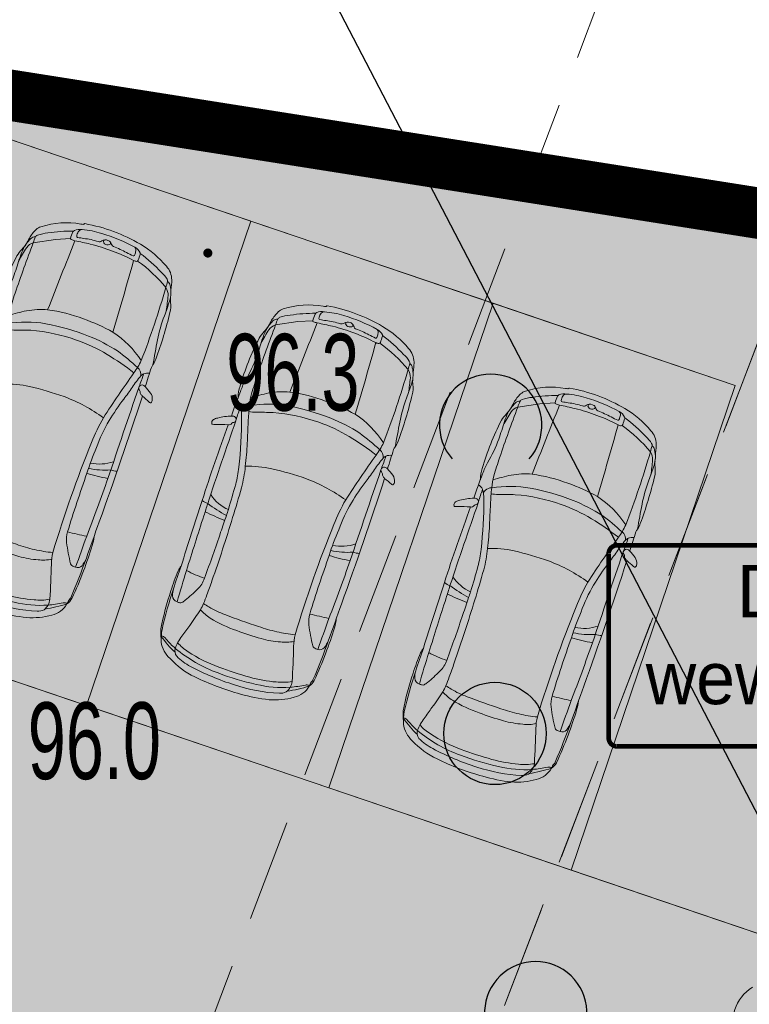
# Model space of a CAD drawing. Header units: metres. Extents: x 6539540 to 6543249, y 5894370 to 5895874.
# Tile 45 of 91: x 6541974 to 6541981, y 5895270 to 5895279. Entities that reach past the tile are written whole.
import ezdxf
from ezdxf.enums import TextEntityAlignment as Align

# ---------------------------------------------------------------- set-up
doc = ezdxf.new("R2010")
doc.units = ezdxf.units.M
for name, pattern in [('0.5_0.5', [1, 0.5, -0.5]), ('1.0_0.5', [1.5, 1, -0.5]), ('DASHED', [0.75, 0.5, -0.25]), ('egkk-500', [2, 1.5, -0.5]), ('egug-500', [1, 0.5, -0.5])]:
    doc.linetypes.add(name, pattern=pattern)
for name, color, linetype in [('217-kontur klasyfikacyjny', 7, 'Continuous'), ('218-kontur użytku gruntowego', 7, 'Continuous'), ('219-działka ewidencyjna', 7, 'Continuous'), ('drzewo liściaste', 7, 'Continuous'), ('gaPionowe', 7, 'Continuous'), ('pikieta naturalna', 7, 'Continuous'), ('pikieta naturalna-Atr2', 7, 'Continuous'), ('zadrzewienie  zakrzewienie', 7, 'Continuous'), ('zzz.gaVSDodTekst', 7, 'Continuous'), ('zzz.gaVSDomyslna', 7, 'Continuous'), ('zzz.gaVSNazwa', 7, 'Continuous'), ('zzz.gaVSStan', 7, 'Continuous'), ('zzz.gaVSWielkość', 7, 'Continuous')]:
    doc.layers.add(name, color=color, linetype=linetype)
for name, color, linetype, lineweight in [('A-OZNACZENIA', 7, 'Continuous', 15), ('A-PZT', 4, 'Continuous', 9), ('A-SAMOCHÓD BLOK', 251, 'Continuous', 5)]:
    doc.layers.add(name, color=color, linetype=linetype, lineweight=lineweight)
doc.layers.add('A-ZIELŃ - PROJ -B', color=7, linetype='Continuous', lineweight=13, true_color=0x91c200)
doc.styles.add('GA-ATR-TEXT', font='arial.ttf', dxfattribs={"width": 0.9})
doc.styles.add('GA-SIGN-TEXT', font='GA_OZ_PION.ttf')
doc.dimstyles.new('GA-LEADER', dxfattribs={"dimtxt": 1, "dimasz": 1, "dimexe": 1, "dimexo": 1, "dimgap": 1, "dimtad": 1, "dimtxsty": 'Standard', "dimcen": 1, "dimadec": 0, "dimazin": 0, "dimtfac": 1, "dimtmove": 0, "dimatfit": 3, "dimfxl": 1, "dimarcsym": 0})
pattern_1 = [(50, (314.86225, -51.34885), (0.7172601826, -0.062752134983), [0.075, -0.825]), (355, (314.86225, -51.34885), (-0.13875133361, 0.7521921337), [0.06, -0.66]), (100.45144446, (314.922, -51.3541), (0.578508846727, 0.68943999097), [0.063740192, -0.701142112]), (46.1842, (314.86225, -51.14885), (1.06724133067, -0.16551928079), [0.1125, -1.2375]), (96.63563549, (314.9512, -51.1626), (0.93466194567, 0.97411860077), [0.095610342, -1.05171376]), (351.18416399, (314.8622, -51.1489), (0.93466194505, 0.97411860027), [0.09, -0.990000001]), (21, (314.96225, -51.19885), (0.59690705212, -0.402618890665), [0.075, -0.825]), (326, (314.96225, -51.19885), (0.24331533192, 0.725150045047), [0.06, -0.66]), (71.45144474, (315.012, -51.2324), (0.84022237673, 0.322531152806), [0.06374019, -0.701142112]), (37.5, (314.86225, -51.34885), (0.012159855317, 0.332893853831), [0, -0.652, 0, -0.67, 0, -0.6625]), (7.5, (314.86225, -51.34885), (0.263069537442, 0.394411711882), [0, -0.382, 0, -0.637, 0, -0.2525]), (327.5, (314.63925, -51.34885), (0.5338224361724, -0.022554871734), [0, -0.25, 0, -0.78, 0, -1.035]), (317.5, (314.53925, -51.34885), (0.583186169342, 0.100104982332), [0, -0.325, 0, -0.518, 0, -0.735])]

# ---------------------------------------------------------------- blocks, each defined once
blk = doc.blocks.new('PW01')
at = {"linetype": 'Continuous', "lineweight": 13}
h = blk.add_hatch(color=0, dxfattribs=at)
edge = h.paths.add_edge_path()
edge.add_arc((0, 0), 0.045, 0, 360)
blk = doc.blocks.new('OTZK2')
at = {"color": 0, "linetype": 'Continuous'}
blk.add_arc((0, 0), 0.5, 318.85, 221.162, dxfattribs=at)
blk = doc.blocks.new('OTZK1')
at = {"color": 0, "linetype": 'Continuous'}
blk.add_circle((0, 0), 0.5, dxfattribs=at)
blk = doc.blocks.new('OP021')
at = {"linetype": 'Continuous', "lineweight": 13}
h = blk.add_hatch(color=0, dxfattribs=at)
edge = h.paths.add_edge_path()
edge.add_arc((0, 0), 0.05, 0, 360)
at = {"color": 0, "linetype": 'Continuous', "lineweight": 13}
for centre, start, end in [((0, 0.4), 49.272, 130.728), ((-0.38, 0.124), 121.308, 202.548), ((0.38, 0.124), 337.452, 58.692), ((-0.235, -0.324), 193.221, 274.871), ((0.235, -0.324), 265.129, 346.779)]:
    blk.add_arc(centre, 0.4, start, end, dxfattribs=at)
blk = doc.blocks.new('samochod')
at = {"linetype": 'ByBlock'}
for points in [[(-1.4673, 0.8614, -0.063774), (-1.4706, 0.873, -0.310485), (-1.4681, 0.8794, -0.207869), (-1.4381, 0.8841, -0.195671), (-1.3803, 0.8464)], [(-3.5261, 0.76, -0.024586), (-3.2347, 0.7815)], [(-3.2347, 0.7815, -0.020587), (-2.9737, 0.7823)], [(-3.1085, 0.7682, -0.000044), (-2.7333, 0.7742)], [(-2.9737, 0.7823, -0.059494), (-2.8847, 0.7718)], [(-2.7333, 0.7742, -0.007797), (-1.435, 0.7811)], [(-2.2163, 0.7189, -0.072307), (-2.2083, 0.7819)], [(-1.4673, 0.8614, -0.010692), (-1.435, 0.7811)], [(-1.435, 0.7811, -0.010577), (-1.418, 0.7553)], [(-1.337, 0.7781, -0.150692), (-1.3307, 0.745, -0.22621), (-1.3439, 0.7267, -0.440783), (-1.3849, 0.7318, 0.032607), (-1.393, 0.7418, 0.151689), (-1.405, 0.7475, -0.172986), (-1.418, 0.7553)], [(-1.3803, 0.8464, -0.026137), (-1.337, 0.7781)], [(-1.337, 0.7781, -0.000092), (-1.1405, 0.7744)], [(-1.2002, 0.7755, -0.144479), (-1.2246, 0.7235, -0.158201), (-1.2506, 0.7041, -0.261552), (-1.1843, 0.6467)], [(-1.0486, 0.7891, 0.074273), (-1.1106, 0.7811, -0.077451), (-1.1405, 0.7744)], [(-0.866, 0.7451, -0.003792), (-1.1106, 0.7811)], [(-1.0486, 0.7891, -0.031437), (-0.5735, 0.7749)], [(-0.5735, 0.7749, -0.108434), (-0.478, 0.7488)], [(-3.7437, 0.626, -0.214566), (-3.5935, 0.7319)], [(-3.7108, 0.5424, -0.03042), (-3.5935, 0.7319)], [(-3.5889, 0.7326, -0.057635), (-3.5873, 0.7235, -0.143867), (-3.5952, 0.6937, 0.025995), (-3.6634, 0.56)], [(-3.5261, 0.76, 0.131207), (-3.5935, 0.7319, -0.02454), (-3.5682, 0.735)], [(-3.5682, 0.735, 0.083003), (-3.5437, 0.7418, -0.085883), (-3.5245, 0.747)], [(-3.5245, 0.747, -0.01452), (-3.1085, 0.7682)], [(-3.2102, 0.6394, -0.148654), (-3.2224, 0.6563, -0.071376), (-3.2269, 0.6971, -0.270727), (-3.192, 0.7518, -0.055729), (-3.1085, 0.7682)], [(-2.9043, 0.7028, -0.001842), (-3.2269, 0.6971)], [(-2.9239, 0.5119, -0.014545), (-2.9043, 0.7028)], [(-2.9043, 0.7028, -0.00739), (-2.3032, 0.7189)], [(-2.3216, 0.5085, -0.040671), (-2.3032, 0.7189)], [(-1.3655, 0.7202, -0.000836), (-2.3032, 0.7189)], [(-2.2704, 0.508, -0.074158), (-2.2163, 0.7189)], [(-2.2163, 0.5086, -0.136307), (-2.1309, 0.7189)], [(-1.2506, 0.7041, -0.02526), (-1.3851, 0.6593)], [(-1.356, 0.7207, -0.008977), (-1.2246, 0.7235)], [(-0.622, 0.7339, -0.04276), (-0.866, 0.7451)], [(-0.622, 0.7339, -0.010625), (-0.4688, 0.7352)], [(-0.5666, 0.7351, -0.009371), (-0.4233, 0.7054)], [(-0.4274, 0.7315, -0.050532), (-0.478, 0.7488)], [(-0.4688, 0.7352, -0.140163), (-0.3233, 0.6914)], [(-0.4233, 0.7054, -0.164454), (-0.3547, 0.6586)], [(-0.1571, 0.5977, 0.185107), (-0.2667, 0.69, 0.035184), (-0.3194, 0.7047, -0.026619), (-0.3696, 0.7153)], [(-0.3233, 0.6914, -0.221012), (-0.2928, 0.6548, -0.221465), (-0.273, 0.6438)], [(-3.845, 0.4026, -0.086767), (-3.7437, 0.626)], [(-3.0269, 0.5364, -0.023787), (-3.2102, 0.6394)], [(-1.5186, 0.6182, -0.029786), (-1.7647, 0.5496)], [(-1.2457, 0.6302, -0.014658), (-1.7563, 0.4879)], [(-1.5186, 0.6182, -0.011382), (-1.3851, 0.6593)], [(-1.2457, 0.6302, -0.052229), (-1.1079, 0.659)], [(-1.2457, 0.6302, -0.033776), (-1.1582, 0.323)], [(-1.1843, 0.6467, -0.025435), (-1.0925, 0.4088)], [(-1.1079, 0.659, -0.02265), (-0.3547, 0.6586)], [(-1.1079, 0.659, -0.106414), (-0.9335, 0.3087)], [(-0.3547, 0.6586, -0.069164), (-0.199, 0.3153)], [(-0.3547, 0.6586, -0.0034), (-0.2928, 0.6548)], [(-0.273, 0.6438, -0.072322), (-0.2278, 0.5688)], [(-0.1571, 0.5977, -0.0874), (-0.0344, 0.2881)], [(-3.7527, 0.4777, -0.151008), (-3.7184, 0.5377, -0.20352), (-3.6041, 0.559)], [(-3.7425, 0.2367, -0.075801), (-3.6634, 0.56)], [(-3.658, 0.4138, -0.066429), (-3.6041, 0.559)], [(-3.6041, 0.559, -0.009121), (-3.2737, 0.4628)], [(-2.9239, 0.5119, -0.092739), (-3.0269, 0.5364)], [(-2.3216, 0.5085, -0.011512), (-2.9239, 0.5119)], [(-2.0536, 0.5167, -0.0247), (-2.3216, 0.5085)], [(-1.7647, 0.5496, -0.048139), (-2.0536, 0.5167)], [(-1.7563, 0.4879, -0.038309), (-2.0216, 0.455)], [(-1.7563, 0.4879, -0.069454), (-1.683, 0.0578)], [(-0.2278, 0.5688, -0.048767), (-0.1197, 0.3161)], [(-3.8811, 0.1203, -0.046432), (-3.845, 0.4026)], [(-3.8154, 0.0352, -0.069567), (-3.7527, 0.4777)], [(-3.6967, 0.1529, -0.049186), (-3.658, 0.4138)], [(-3.2746, 0.3278, -0.08092), (-3.2275, 0.4508)], [(-3.1615, 0.4405, -0.04986), (-3.2737, 0.4628)], [(-3.191, 0.2623, -0.036078), (-3.1615, 0.4405)], [(-2.0216, 0.455, -0.022943), (-3.1615, 0.4405)], [(-1.0925, 0.4088, -0.043901), (-1.0454, 0.0948, -0.044281), (-1.0652, -0.34)], [(-3.3032, 0.1385, -0.055283), (-3.2746, 0.3278)], [(-1.1582, 0.323, -0.050434), (-1.1202, -0.0032)], [(-0.9335, 0.3087, -0.003031), (-0.2054, 0.2762)], [(-0.9335, 0.3087, -0.045434), (-0.9036, -0.0071)], [(-0.2054, 0.2762, -0.097155), (-0.2046, 0.3074, -0.386555), (-0.1896, 0.3174)], [(-0.125, 0.3172, -0.002729), (-0.1896, 0.3174)], [(-0.125, 0.3172, -0.206416), (-0.1133, 0.3118, -0.160758), (-0.0791, 0.2452, 0.264367), (-0.12, 0.268)], [(-3.7562, -0.1529, -0.03739), (-3.7425, 0.2367)], [(-3.1996, 0.0769, -0.027749), (-3.191, 0.2623)], [(-0.2054, 0.2762, -0.0578), (-0.1891, -0.1766)], [(-0.0791, 0.2452, -0.056833), (-0.0549, -0.1043, -0.05748), (-0.0808, -0.297, -0.273517), (-0.1131, -0.3259, -0.102252), (-0.1586, -0.3273, -0.410268), (-0.1667, -0.3144)], [(-0.1642, 0.2575, -0.412403), (-0.1553, 0.2676, -0.04832), (-0.12, 0.268)], [(-0.1544, 0.186, -0.024324), (-0.1642, 0.2575)], [(-0.0329, -0.3252, -0.030488), (-0.0283, -0.3031, -0.188814), (-0.0208, -0.2956, 0.228799), (-0.0167, -0.2897, 0.088511), (-0.0344, 0.2881)], [(-3.8646, -0.3573, -0.047545), (-3.8811, 0.1203)], [(-3.7, -0.1639, -0.025101), (-3.6967, 0.1529)], [(-3.3055, -0.1113, -0.023987), (-3.3032, 0.1385)], [(-0.1544, 0.186, -0.038325), (-0.1403, 0.0453)], [(-3.7822, -0.4294, -0.045655), (-3.8154, 0.0352)], [(-3.1941, -0.2732, -0.015916), (-3.1996, 0.0769)], [(-1.683, 0.0578, -0.028718), (-1.6972, -0.2936)], [(-0.1038, -0.0529, -0.333292), (-0.1257, -0.0627, -0.187408), (-0.1407, -0.0451, -0.249949), (-0.1337, 0.0027, -0.466261), (-0.1086, 0.0043)], [(-0.1416, -0.1119, -0.224058), (-0.1237, -0.0794, 0.248738), (-0.0995, -0.0254, 0.201797), (-0.1128, 0.0093, 0.031757), (-0.1285, 0.0245, -0.205428), (-0.1403, 0.0453)], [(-1.1202, -0.0032, -0.064077), (-1.1733, -0.4584)], [(-0.9036, -0.0071, -0.058944), (-0.931, -0.366)], [(-3.6631, -0.6262, -0.085045), (-3.7562, -0.1529)], [(-3.6528, -0.4963, -0.061057), (-3.7, -0.1639)], [(-3.2735, -0.3978, -0.05608), (-3.3055, -0.1113)], [(-0.1891, -0.1766, -0.005188), (-0.2061, -0.3294)], [(-0.1416, -0.1119, -0.049669), (-0.1572, -0.2546)], [(-3.1733, -0.4443, -0.054545), (-3.1941, -0.2732)], [(-0.1667, -0.3144, -0.015195), (-0.1572, -0.2546)], [(-3.7726, -0.6435, -0.097364), (-3.8646, -0.3573)], [(-1.6972, -0.2936, -0.062438), (-1.7584, -0.5467)], [(-1.0652, -0.34, -0.083043), (-1.1844, -0.6981, -0.115072), (-1.1992, -0.7272, -0.131027), (-1.2537, -0.7602)], [(-0.931, -0.366, -0.069646), (-1.0058, -0.558)], [(-0.2061, -0.3294, -0.000499), (-0.931, -0.366)], [(-0.4195, -0.755, 0.173892), (-0.3548, -0.7082), (-0.2544, -0.514), (-0.2001, -0.3762, -0.370172), (-0.2071, -0.3672, -0.021207), (-0.2061, -0.3294)], [(-0.0329, -0.3252, -0.123354), (-0.183, -0.6871, -0.112933), (-0.2241, -0.7243)], [(-0.1214, -0.3724, -0.040782), (-0.2188, -0.6036)], [(-0.0808, -0.297, -0.157355), (-0.1123, -0.3662, -0.154019), (-0.1306, -0.3752, -0.066139), (-0.2001, -0.3762)], [(-3.5978, -0.6212, -0.028852), (-3.6589, -0.6264, -0.238579), (-3.7314, -0.5882, -0.076908), (-3.7822, -0.4294)], [(-3.2257, -0.5139, -0.057469), (-3.2735, -0.3978)], [(-3.1733, -0.4443, -0.026335), (-3.1599, -0.504)], [(-1.1733, -0.4584, -0.002822), (-1.224, -0.6175)], [(-3.6045, -0.6221, -0.061423), (-3.6528, -0.4963)], [(-3.5291, -0.6028, -0.000396), (-3.4043, -0.5649)], [(-3.4043, -0.5649, -0.014931), (-3.2257, -0.5139)], [(-3.2257, -0.5139, -0.028554), (-3.1599, -0.504)], [(-3.0675, -0.5002, -0.002882), (-3.1599, -0.504)], [(-3.0675, -0.5002, -0.018223), (-2.9217, -0.4983)], [(-3.0443, -0.6058, -0.133615), (-2.9217, -0.5757)], [(-2.9217, -0.4983, -0.013192), (-2.2724, -0.5047)], [(-2.9217, -0.5757, -0.009387), (-2.4459, -0.5691)], [(-2.9061, -0.7657, -0.042618), (-2.9217, -0.5757)], [(-2.4459, -0.5691, -0.001961), (-2.2724, -0.5684)], [(-2.305, -0.7766, -0.022039), (-2.3232, -0.5685)], [(-2.2724, -0.5047, -0.010542), (-1.9685, -0.5157)], [(-2.2197, -0.7786, -0.032124), (-2.2724, -0.5684)], [(-2.2122, -0.5685, -0.001167), (-2.2724, -0.5684)], [(-2.1285, -0.7789, -0.145618), (-2.2122, -0.5685)], [(-2.2122, -0.5685, -0.005063), (-1.9544, -0.5798)], [(-1.9685, -0.5157, -0.043726), (-1.7584, -0.5467)], [(-1.7584, -0.5467, -0.013161), (-1.537, -0.6007)], [(-1.0058, -0.558, -0.026786), (-1.1075, -0.7117)], [(-3.6475, -0.7766, -0.177659), (-3.7726, -0.6435)], [(-3.5955, -0.7931, -0.052549), (-3.6997, -0.6159)], [(-3.6033, -0.7423, -0.038252), (-3.6631, -0.6262)], [(-3.5291, -0.6028, -0.043946), (-3.5978, -0.6212)], [(-3.1859, -0.6846, -0.028446), (-3.0443, -0.6058)], [(-1.9544, -0.5798, -0.033301), (-1.7874, -0.6035)], [(-1.7874, -0.6035, -0.028148), (-1.3129, -0.7357)], [(-1.3384, -0.6583, -0.009379), (-1.537, -0.6007)], [(-1.1844, -0.6981, -0.016084), (-1.3384, -0.6583)], [(-1.2408, -0.6848, -0.04411), (-1.224, -0.6175)], [(-0.2188, -0.6036, -0.062284), (-0.2711, -0.6924)], [(-3.6033, -0.7423, -0.047596), (-3.5897, -0.7729, -0.161953), (-3.5902, -0.7947)], [(-3.1166, -0.8292, -0.073037), (-3.1857, -0.8163, -0.291727), (-3.2261, -0.755, -0.067754), (-3.2259, -0.7252, -0.181529), (-3.2186, -0.7089, -0.036293), (-3.1859, -0.6846)], [(-2.9061, -0.7657, -0.00651), (-3.2261, -0.755)], [(-2.3455, -0.7762, -0.001728), (-2.9061, -0.7657)], [(-1.3129, -0.7357, -0.081688), (-1.2254, -0.7779)], [(-1.0664, -0.7155, -0.041205), (-1.1844, -0.6981)], [(-0.8799, -0.7191, -0.008334), (-1.0664, -0.7155)], [(-0.3548, -0.7082, -0.009671), (-0.8799, -0.7191)], [(-0.4195, -0.755, -0.022285), (-0.5691, -0.7856)], [(-0.3266, -0.7452, -0.075629), (-0.4397, -0.7819)], [(-0.392, -0.771, -0.012975), (-0.3243, -0.7593)], [(-0.3548, -0.7082, 0.046387), (-0.2935, -0.7055, -0.26176), (-0.3266, -0.7452)], [(-0.2241, -0.7243, -0.063708), (-0.3243, -0.7593)], [(-0.2711, -0.6924, -0.180579), (-0.2935, -0.7055)], [(-3.5282, -0.8084, -0.043571), (-3.6475, -0.7766)], [(-3.5258, -0.8205, -0.05741), (-3.6178, -0.7866)], [(-3.1166, -0.8292, -0.023587), (-3.5282, -0.8084)], [(-3.1437, -0.8464, -0.036924), (-3.5258, -0.8205)], [(-2.9348, -0.8411, -0.028742), (-3.1437, -0.8464)], [(-2.8832, -0.829, -0.016497), (-3.1166, -0.8292)], [(-2.8832, -0.829, -0.064683), (-2.9348, -0.8411)], [(-2.2093, -0.84, -0.005136), (-2.8832, -0.829)], [(-2.3455, -0.7762, -0.006523), (-2.2197, -0.7786)], [(-1.366, -0.7761, -0.003753), (-2.2197, -0.7786)], [(-2.2093, -0.84, -0.072991), (-2.2197, -0.7786)], [(-1.4267, -0.8356, -0.008124), (-2.2093, -0.84)], [(-1.4721, -0.9822, -0.005559), (-1.4631, -0.9537, 0.018614), (-1.4267, -0.8356, -0.351981), (-1.4021, -0.8065, 0.208805), (-1.3868, -0.7894, -0.232118), (-1.366, -0.7761, -0.401838), (-1.3315, -0.802, -0.109), (-1.3361, -0.8323, -0.027837), (-1.3631, -0.893)], [(-1.2254, -0.7779, -0.018407), (-1.3555, -0.7766)], [(-1.0826, -0.8259, -0.010573), (-1.3361, -0.8323)], [(-1.2254, -0.7779, -0.16708), (-1.1973, -0.8301)], [(-1.0336, -0.8455, -0.097298), (-1.1439, -0.8285)], [(-0.9634, -0.8141, -0.045059), (-1.0826, -0.8259)], [(-0.5283, -0.8193, -0.047904), (-1.0336, -0.8455)], [(-0.9634, -0.8141, -0.043371), (-0.7116, -0.7847)], [(-0.7116, -0.7847, -0.009671), (-0.5292, -0.7866)], [(-0.4397, -0.7819, -0.026846), (-0.5292, -0.7866)], [(-0.4528, -0.7934, -0.048661), (-0.5283, -0.8193)], [(-0.4528, -0.7934, -0.046674), (-0.392, -0.771)], [(-1.3631, -0.893, -0.042444), (-1.3977, -0.9534, -0.091819), (-1.425, -0.9884)], [(-1.425, -0.9884, -0.157143), (-1.4481, -0.9959, -0.128297), (-1.4688, -0.9901, -0.435507), (-1.4721, -0.9822)]]:
    blk.add_lwpolyline(points, format="xyb", dxfattribs=at)
blk = doc.blocks.new('deweloper')
at = {"layer": 'A-ZIELŃ - PROJ -B', "true_color": 0x1e9a13, "transparency": 33554559}
h = blk.add_hatch(color=84, dxfattribs=at)
h.dxf.hatch_style = 1
h.paths.add_polyline_path([(6542231.6484, 5895125.3063), (6542236.7322, 5895130.9611), (6542238.8503, 5895133.7379), (6542242.1002, 5895131.3683), (6542232.3674, 5895114.4385), (6542228.1117, 5895116.8851), (6542233.8794, 5895123.3006)], flags=17)
h.paths.add_polyline_path([(6542209.3187, 5895096.0146), (6542211.2792, 5895095.0257), (6542217.5188, 5895107.346), (6542228.4407, 5895119.4947), (6542227.3028, 5895120.4726), (6542216.5222, 5895108.4811)], flags=17)
h.paths.add_polyline_path([(6542273.9801, 5895163.1606), (6542274.9619, 5895162.7924), (6542278.4868, 5895172.1916), (6542277.192, 5895172.6308)])
h.paths.add_polyline_path([(6542264.5099, 5895166.3725), (6542263.2737, 5895167.2585), (6542263.9922, 5895168.2611), (6542267.4533, 5895175.9337), (6542267.7218, 5895175.8426)])
h.paths.add_polyline_path([(6542273.4513, 5895189.7387), (6542273.3792, 5895189.7631), (6542272.4322, 5895186.9711), (6542269.5189, 5895180.5129), (6542270.2395, 5895180.2685)])
h.paths.add_polyline_path([(6542279.7096, 5895177.0567), (6542280.2372, 5895176.8588), (6542283.7567, 5895186.2436), (6542282.9215, 5895186.5268)], flags=17)
h.paths.add_polyline_path([(6542284.5274, 5895191.2619), (6542285.5016, 5895190.8965), (6542289.0265, 5895200.2955), (6542287.7392, 5895200.7321)], flags=17)
h.paths.add_polyline_path([(6542289.3452, 5895205.4672), (6542290.7661, 5895204.9343), (6542294.2963, 5895214.3474), (6542292.557, 5895214.9373)], flags=17)
h.paths.add_polyline_path([(6542278.9428, 5895158.4694), (6542278.7149, 5895158.5606), (6542261.2565, 5895124.6017), (6542241.7914, 5895086.0131), (6542219.8988, 5895097.0569), (6542225.988, 5895109.1278), (6542235.8092, 5895104.1737), (6542236.6198, 5895105.7806), (6542233.0551, 5895107.5787), (6542232.0062, 5895112.916), (6542227.0862, 5895115.7444), (6542218.7672, 5895106.491), (6542212.6184, 5895094.3502), (6542232.3307, 5895084.4066), (6542228.1769, 5895076.172), (6542233.2321, 5895073.622), (6542234.5463, 5895076.2275), (6542242.6273, 5895072.1512), (6542239.5114, 5895065.9636), (6542231.4266, 5895070.0442), (6542232.5565, 5895072.2827), (6542227.5013, 5895074.8327), (6542222.8445, 5895065.601), (6542217.778, 5895063.7355), (6542234.1954, 5895055.454), (6542228.1074, 5895043.3823), (6542197.2866, 5895058.9293), (6542211.4824, 5895087.0716), (6542223.5536, 5895080.9825), (6542216.2418, 5895066.4872), (6542218.4066, 5895065.3953), (6542221.817, 5895066.8944), (6542230.3159, 5895083.7429), (6542208.567, 5895094.7138), (6542200.1507, 5895080.1484), (6542196.6322, 5895073.6111), (6542187.3456, 5895056.0792), (6542230.1622, 5895034.4811), (6542242.1722, 5895065.0211)])
h.paths.add_polyline_path([(6542278.9428, 5895158.4694), (6542304.9922, 5895224.6711), (6542286.2986, 5895227.6191), (6542295.7672, 5895224.4081), (6542294.1613, 5895219.673), (6542300.7904, 5895217.4247), (6542278.7162, 5895158.5601)])
h.paths.add_polyline_path([(6542233.4553, 5895113.3212), (6542243.3262, 5895130.4912), (6542245.8423, 5895128.688), (6542249.6283, 5895133.9708), (6542250.4637, 5895133.3714), (6542249.1853, 5895130.6908), (6542237.3314, 5895107.1913), (6542234.366, 5895108.6871)], flags=17)
h.paths.add_polyline_path([(6542270.5168, 5895155.9066), (6542271.4014, 5895155.2718), (6542266.8429, 5895146.2349), (6542264.6874, 5895147.7814)], flags=17)
h.paths.add_polyline_path([(6542263.8121, 5895142.2594), (6542264.4683, 5895141.7891), (6542258.6432, 5895133.6609), (6542257.987, 5895134.1312)], flags=17)
at = {"layer": 'A-ZIELŃ - PROJ -B', "true_color": 0x58ba48, "transparency": 33554559}
h = blk.add_hatch(dxfattribs=at)
h.set_pattern_fill('AR-CONC', color=85, scale=0.1)
h.set_pattern_definition(pattern_1)
h.paths.add_polyline_path([(6542264.4229, 5895160.2786), (6542262.3916, 5895161.7359), (6542259.4769, 5895157.6733), (6542261.5082, 5895156.216)])
h.paths.add_polyline_path([(6542261.5082, 5895156.216), (6542259.4769, 5895157.6733), (6542256.5622, 5895153.6107), (6542258.5935, 5895152.1534)])
h.paths.add_polyline_path([(6542259.4769, 5895157.6733), (6542257.4456, 5895159.1306), (6542254.5309, 5895155.068), (6542256.5622, 5895153.6107)])
h.paths.add_polyline_path([(6542262.3916, 5895161.7359), (6542260.3603, 5895163.1932), (6542257.4456, 5895159.1306), (6542259.4769, 5895157.6733)])
h.paths.add_polyline_path([(6542263.5395, 5895154.7586), (6542261.5082, 5895156.216), (6542258.5935, 5895152.1534), (6542260.6248, 5895150.696)])
h.paths.add_polyline_path([(6542266.4542, 5895158.8212), (6542264.4229, 5895160.2786), (6542261.5082, 5895156.216), (6542263.5395, 5895154.7586)])
h.paths.add_polyline_path([(6542265.5708, 5895153.3013), (6542263.5395, 5895154.7586), (6542260.6248, 5895150.696), (6542262.6561, 5895149.2387)])
h.paths.add_polyline_path([(6542268.4855, 5895157.3639), (6542266.4542, 5895158.8212), (6542263.5395, 5895154.7586), (6542265.5708, 5895153.3013)])
h.paths.add_polyline_path([(6542267.6021, 5895151.844), (6542265.5708, 5895153.3013), (6542262.6561, 5895149.2387), (6542264.6874, 5895147.7814)])
h.paths.add_polyline_path([(6542270.5168, 5895155.9066), (6542268.4855, 5895157.3639), (6542265.5708, 5895153.3013), (6542267.6021, 5895151.844)])
h.paths.add_polyline_path([(6542252.7714, 5895144.0205), (6542250.7393, 5895145.4767), (6542247.8267, 5895141.4126), (6542249.8588, 5895139.9564)])
h.paths.add_polyline_path([(6542250.7393, 5895145.4767), (6542248.7073, 5895146.933), (6542245.7947, 5895142.8689), (6542247.8267, 5895141.4126)])
h.paths.add_polyline_path([(6542255.6839, 5895148.0846), (6542253.6519, 5895149.5408), (6542250.7393, 5895145.4767), (6542252.7714, 5895144.0205)])
h.paths.add_polyline_path([(6542253.6519, 5895149.5408), (6542251.6198, 5895150.9971), (6542248.7073, 5895146.933), (6542250.7393, 5895145.4767)])
h.paths.add_polyline_path([(6542256.8355, 5895141.1079), (6542254.8034, 5895142.5642), (6542251.8908, 5895138.5001), (6542253.9229, 5895137.0438)])
h.paths.add_polyline_path([(6542254.8034, 5895142.5642), (6542252.7714, 5895144.0205), (6542249.8588, 5895139.9564), (6542251.8908, 5895138.5001)])
h.paths.add_polyline_path([(6542259.748, 5895145.172), (6542257.716, 5895146.6283), (6542254.8034, 5895142.5642), (6542256.8355, 5895141.1079)])
h.paths.add_polyline_path([(6542257.716, 5895146.6283), (6542255.6839, 5895148.0846), (6542252.7714, 5895144.0205), (6542254.8034, 5895142.5642)])
h.paths.add_polyline_path([(6542260.8996, 5895138.1953), (6542258.8675, 5895139.6516), (6542255.9549, 5895135.5875), (6542257.987, 5895134.1312)])
h.paths.add_polyline_path([(6542263.8121, 5895142.2594), (6542261.7801, 5895143.7157), (6542258.8675, 5895139.6516), (6542260.8996, 5895138.1953)])
h.paths.add_polyline_path([(6542258.8675, 5895139.6516), (6542256.8355, 5895141.1079), (6542253.9229, 5895137.0438), (6542255.9549, 5895135.5875)])
h.paths.add_polyline_path([(6542261.7801, 5895143.7157), (6542259.748, 5895145.172), (6542256.8355, 5895141.1079), (6542258.8675, 5895139.6516)])
h.paths.add_polyline_path([(6542270.851, 5895169.5016), (6542268.4834, 5895170.3046), (6542266.8775, 5895165.5695), (6542269.245, 5895164.7666)])
h.paths.add_polyline_path([(6542268.4834, 5895170.3046), (6542266.1159, 5895171.1076), (6542264.5099, 5895166.3725), (6542266.8775, 5895165.5695)])
h.paths.add_polyline_path([(6542272.4569, 5895174.2367), (6542270.0893, 5895175.0397), (6542268.4834, 5895170.3046), (6542270.851, 5895169.5016)])
h.paths.add_polyline_path([(6542270.0893, 5895175.0397), (6542267.7218, 5895175.8426), (6542266.1159, 5895171.1076), (6542268.4834, 5895170.3046)])
h.paths.add_polyline_path([(6542273.2185, 5895168.6987), (6542270.851, 5895169.5016), (6542269.245, 5895164.7666), (6542271.6126, 5895163.9636)])
h.paths.add_polyline_path([(6542274.8244, 5895173.4338), (6542272.4569, 5895174.2367), (6542270.851, 5895169.5016), (6542273.2185, 5895168.6987)])
h.paths.add_polyline_path([(6542275.586, 5895167.8957), (6542273.2185, 5895168.6987), (6542271.6126, 5895163.9636), (6542273.9801, 5895163.1606)])
h.paths.add_polyline_path([(6542277.192, 5895172.6308), (6542274.8244, 5895173.4338), (6542273.2185, 5895168.6987), (6542275.586, 5895167.8957)])
h.paths.add_polyline_path([(6542276.5805, 5895183.3977), (6542274.2129, 5895184.2006), (6542272.607, 5895179.4655), (6542274.9746, 5895178.6626)])
h.paths.add_polyline_path([(6542274.2129, 5895184.2006), (6542271.8454, 5895185.0036), (6542270.2395, 5895180.2685), (6542272.607, 5895179.4655)])
h.paths.add_polyline_path([(6542278.1864, 5895188.1328), (6542275.8189, 5895188.9357), (6542274.2129, 5895184.2006), (6542276.5805, 5895183.3977)])
h.paths.add_polyline_path([(6542275.8189, 5895188.9357), (6542273.4513, 5895189.7387), (6542271.8454, 5895185.0036), (6542274.2129, 5895184.2006)])
h.paths.add_polyline_path([(6542281.3156, 5895181.7917), (6542278.948, 5895182.5947), (6542277.3421, 5895177.8596), (6542279.7096, 5895177.0567)])
h.paths.add_polyline_path([(6542278.948, 5895182.5947), (6542276.5805, 5895183.3977), (6542274.9746, 5895178.6626), (6542277.3421, 5895177.8596)])
h.paths.add_polyline_path([(6542282.9215, 5895186.5268), (6542280.5539, 5895187.3298), (6542278.948, 5895182.5947), (6542281.3156, 5895181.7917)])
h.paths.add_polyline_path([(6542280.5539, 5895187.3298), (6542278.1864, 5895188.1328), (6542276.5805, 5895183.3977), (6542278.948, 5895182.5947)])
h.paths.add_polyline_path([(6542281.3982, 5895197.6029), (6542279.0307, 5895198.4059), (6542277.4248, 5895193.6708), (6542279.7923, 5895192.8678)])
h.paths.add_polyline_path([(6542279.0307, 5895198.4059), (6542276.6632, 5895199.2088), (6542275.0572, 5895194.4738), (6542277.4248, 5895193.6708)])
h.paths.add_polyline_path([(6542283.0042, 5895202.338), (6542280.6366, 5895203.141), (6542279.0307, 5895198.4059), (6542281.3982, 5895197.6029)])
h.paths.add_polyline_path([(6542280.6366, 5895203.141), (6542278.2691, 5895203.9439), (6542276.6632, 5895199.2088), (6542279.0307, 5895198.4059)])
h.paths.add_polyline_path([(6542286.1333, 5895195.997), (6542283.7658, 5895196.8), (6542282.1599, 5895192.0649), (6542284.5274, 5895191.2619)])
h.paths.add_polyline_path([(6542283.7658, 5895196.8), (6542281.3982, 5895197.6029), (6542279.7923, 5895192.8678), (6542282.1599, 5895192.0649)])
h.paths.add_polyline_path([(6542287.7392, 5895200.7321), (6542285.3717, 5895201.535), (6542283.7658, 5895196.8), (6542286.1333, 5895195.997)])
h.paths.add_polyline_path([(6542285.3717, 5895201.535), (6542283.0042, 5895202.338), (6542281.3982, 5895197.6029), (6542283.7658, 5895196.8)])
h.paths.add_polyline_path([(6542286.216, 5895211.8082), (6542283.8485, 5895212.6111), (6542282.2425, 5895207.876), (6542284.6101, 5895207.0731)])
h.paths.add_polyline_path([(6542283.8485, 5895212.6111), (6542281.4809, 5895213.4141), (6542279.875, 5895208.679), (6542282.2425, 5895207.876)])
h.paths.add_polyline_path([(6542287.8219, 5895216.5433), (6542285.4544, 5895217.3462), (6542283.8485, 5895212.6111), (6542286.216, 5895211.8082)])
h.paths.add_polyline_path([(6542285.4544, 5895217.3462), (6542283.0868, 5895218.1492), (6542281.4809, 5895213.4141), (6542283.8485, 5895212.6111)])
h.paths.add_polyline_path([(6542290.9511, 5895210.2022), (6542288.5835, 5895211.0052), (6542286.9776, 5895206.2701), (6542289.3452, 5895205.4672)])
h.paths.add_polyline_path([(6542292.557, 5895214.9373), (6542290.1895, 5895215.7403), (6542288.5835, 5895211.0052), (6542290.9511, 5895210.2022)])
h.paths.add_polyline_path([(6542290.1895, 5895215.7403), (6542287.8219, 5895216.5433), (6542286.216, 5895211.8082), (6542288.5835, 5895211.0052)])
h.paths.add_polyline_path([(6542288.5835, 5895211.0052), (6542286.216, 5895211.8082), (6542284.6101, 5895207.0731), (6542286.9776, 5895206.2701)])
h.paths.add_polyline_path([(6542291.0321, 5895226.014), (6542288.6646, 5895226.8169), (6542287.0586, 5895222.0819), (6542289.4262, 5895221.2789)])
h.paths.add_polyline_path([(6542288.6646, 5895226.8169), (6542286.297, 5895227.6199), (6542284.6911, 5895222.8848), (6542287.0586, 5895222.0819)])
h.paths.add_polyline_path([(6542295.7672, 5895224.4081), (6542293.3996, 5895225.211), (6542291.7937, 5895220.4759), (6542294.1613, 5895219.673)])
h.paths.add_polyline_path([(6542293.3996, 5895225.211), (6542291.0321, 5895226.014), (6542289.4262, 5895221.2789), (6542291.7937, 5895220.4759)])
h = blk.add_hatch(dxfattribs=at)
h.set_pattern_fill('AR-CONC', color=85, scale=0.1)
h.set_pattern_definition(pattern_1)
h.paths.add_polyline_path([(6542249.1853, 5895130.6908), (6542250.4559, 5895133.3604), (6542242.7206, 5895138.9262), (6542245.746, 5895142.9503), (6542258.6432, 5895133.6609), (6542264.4683, 5895141.7891), (6542251.6198, 5895150.9971), (6542254.5372, 5895155.0635), (6542266.8429, 5895146.2349), (6542271.4014, 5895155.2718), (6542260.3664, 5895163.2017), (6542263.2737, 5895167.2585), (6542264.5099, 5895166.3725), (6542274.9619, 5895162.7924), (6542278.4868, 5895172.1916), (6542267.4453, 5895175.9364), (6542269.5119, 5895180.5153), (6542280.2785, 5895176.8433), (6542283.7567, 5895186.2436), (6542273.3792, 5895189.7631), (6542274.9851, 5895194.4982), (6542285.5016, 5895190.8965), (6542289.0265, 5895200.2955), (6542278.1969, 5895203.9684), (6542279.8029, 5895208.7035), (6542290.7661, 5895204.9343), (6542294.2963, 5895214.3474), (6542283.0147, 5895218.1736), (6542284.6206, 5895222.9087), (6542300.7904, 5895217.4247), (6542278.7203, 5895158.571), (6542261.2565, 5895124.6017)])
at = {"layer": 'A-OZNACZENIA', "color": 13, "linetype": 'DASHED', "ltscale": 5, "true_color": 0xd26260, "const_width": 0.5}
blk.add_lwpolyline([(6542230.1622, 5895034.4811), (6542187.2822, 5895056.1111), (6542196.6322, 5895073.6111), (6542199.8922, 5895079.7011), (6542216.5222, 5895108.4811), (6542236.7322, 5895130.9611), (6542248.0322, 5895145.9911), (6542263.9922, 5895168.2611), (6542272.4322, 5895186.9711), (6542286.2222, 5895227.6311), (6542304.9922, 5895224.6711), (6542242.1722, 5895065.0211)], close=True, dxfattribs=at)
at = {"layer": 'A-PZT'}
for points in [[(6542278.9428, 5895158.4694), (6542304.9922, 5895224.6711), (6542286.2986, 5895227.6191), (6542295.7672, 5895224.4081), (6542294.1613, 5895219.673), (6542300.7904, 5895217.4247), (6542278.7162, 5895158.5601)], [(6542291.0321, 5895226.014), (6542288.6646, 5895226.8169), (6542287.0586, 5895222.0819), (6542289.4262, 5895221.2789)], [(6542293.3996, 5895225.211), (6542291.0321, 5895226.014), (6542289.4262, 5895221.2789), (6542291.7937, 5895220.4759)], [(6542295.7672, 5895224.4081), (6542293.3996, 5895225.211), (6542291.7937, 5895220.4759), (6542294.1613, 5895219.673)]]:
    blk.add_lwpolyline(points, close=True, dxfattribs=at)
blk.add_lwpolyline([(6542271.4014, 5895155.2718), (6542260.3664, 5895163.2017), (6542263.2737, 5895167.2585), (6542264.5099, 5895166.3725), (6542274.9619, 5895162.7924), (6542278.4868, 5895172.1916), (6542267.4453, 5895175.9364), (6542269.5119, 5895180.5153), (6542280.2785, 5895176.8433), (6542283.7567, 5895186.2436), (6542273.3792, 5895189.7631), (6542274.9851, 5895194.4982), (6542285.5016, 5895190.8965), (6542289.0265, 5895200.2955), (6542278.1969, 5895203.9684), (6542279.8029, 5895208.7035), (6542290.7661, 5895204.9343), (6542294.2963, 5895214.3474), (6542283.0147, 5895218.1736), (6542284.6206, 5895222.9087), (6542300.7904, 5895217.4247), (6542278.7203, 5895158.571)], dxfattribs=at)
at = {"layer": 'A-SAMOCHÓD BLOK', "xscale": -1, "rotation": 251.3499597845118}
for p in [(6542289.6911, 5895225.9113), (6542292.0586, 5895225.1084), (6542294.4262, 5895224.3054)]:
    blk.add_blockref('samochod', p, dxfattribs=at)
blk = doc.blocks.new('*U286')
at = {"layer": 'zzz.gaVSDomyslna', "lineweight": 0, "true_color": 0xffffff}
blk.add_hatch(color=7, dxfattribs=at).paths.add_polyline_path([(450, 390, 0.414214), (420, 420), (-420, 420, 0.414214), (-450, 390), (-450, 30, 0.414214), (-420, 0), (420, 0, 0.414214), (450, 30)])
blk = doc.blocks.new('*U287')
at = {"layer": 'zzz.gaVSDomyslna', "color": 18, "lineweight": 0, "true_color": 0x000000, "const_width": 9}
blk.add_lwpolyline([(436.5, 390), (436.5, 30, -0.414214), (420, 13.5), (-420, 13.5, -0.414214), (-436.5, 30), (-436.5, 390, -0.414214), (-420, 406.5), (420, 406.5, -0.414214), (436.5, 390, -1)], format="xyb", dxfattribs=at)
blk = doc.blocks.new('*U288')
at = {"layer": 'zzz.gaVSDomyslna', "color": 18, "lineweight": 0, "true_color": 0x000000, "style": 'GA-SIGN-TEXT'}
for s, p in [('Droga', (0, 266)), ('wewnętrzna', (0, 96))]:
    blk.add_text(s, height=102, dxfattribs=at).set_placement(p, align=Align.CENTER)
blk = doc.blocks.new('*U289')
at = {"layer": 'zzz.gaVSDomyslna', "lineweight": 0}
blk.add_hatch(color=10, dxfattribs=at).paths.add_polyline_path([(432, 378.494), (432, 390, 0.414214), (420, 402), (340.487, 402), (-432, 41.5059), (-432, 30, 0.414214), (-420, 18), (-340.487, 18)])
blk = doc.blocks.new('*U291')
at = {"layer": 'zzz.gaVSDomyslna', "color": 7, "true_color": 0xffffff}
blk.add_blockref('*U286', (0, 0), dxfattribs=at)
at = {"layer": 'zzz.gaVSDomyslna', "color": 18, "true_color": 0x000000}
for name in ['*U287', '*U288']:
    blk.add_blockref(name, (0, 0), dxfattribs=at)
at = {"layer": 'zzz.gaVSDomyslna', "color": 10}
blk.add_blockref('*U289', (0, 0), dxfattribs=at)
blk = doc.blocks.new('*U285')
at = {"layer": 'zzz.gaVSDomyslna'}
blk.add_blockref('*U291', (0, 0), dxfattribs=at)
at = {"layer": 'zzz.gaVSDodTekst', "flags": 1}
blk.add_attdef('Addtext', text='', height=1, dxfattribs=at).set_placement((0, 0), align=Align.MIDDLE_LEFT)
at = {"layer": 'zzz.gaVSDomyslna', "flags": 1}
for tag in ['Width', 'Height', 'Position', 'Route', 'ItemNo', 'ID']:
    blk.add_attdef(tag, text='', height=1, dxfattribs=at).set_placement((0, 0), align=Align.MIDDLE_LEFT)
at = {"layer": 'zzz.gaVSNazwa', "style": 'GA-ATR-TEXT'}
blk.add_attdef('Name', text='', height=150, dxfattribs=at).set_placement((550, 285), align=Align.MIDDLE_LEFT)
at = {"layer": 'zzz.gaVSStan', "style": 'GA-ATR-TEXT'}
blk.add_attdef('State', text='', height=150, dxfattribs=at).set_placement((550, 30), align=Align.MIDDLE_LEFT)
at = {"layer": 'zzz.gaVSWielkość', "flags": 1}
blk.add_attdef('Size', text='', height=1, dxfattribs=at).set_placement((0, 0), align=Align.MIDDLE_LEFT)

msp = doc.modelspace()

# ---------------------------------------------------------------- linework, layer by layer
at = {"layer": '217-kontur klasyfikacyjny', "color": 92, "linetype": 'egkk-500', "lineweight": 18, "flags": 128}
msp.add_lwpolyline([(6541989.66, 5895276.094), (6541971.36, 5895278.98)], dxfattribs=at)
at = {"layer": '218-kontur użytku gruntowego', "color": 3, "linetype": 'egug-500', "lineweight": 18, "flags": 128}
for points in [[(6541989.66, 5895276.094), (6541971.36, 5895278.98)], [(6541971.36, 5895278.98), (6541989.66, 5895276.094)]]:
    msp.add_lwpolyline(points, dxfattribs=at)
at = {"layer": '219-działka ewidencyjna', "color": 84, "linetype": '0.5_0.5', "lineweight": 18, "const_width": 0.4, "flags": 128}
msp.add_lwpolyline([(6541989.66, 5895276.094), (6541971.36, 5895278.98)], dxfattribs=at)
at = {"layer": 'zadrzewienie  zakrzewienie', "color": 7, "linetype": '1.0_0.5', "lineweight": 18, "flags": 128}
for points in [[(6541983.29, 5895281.84), (6541958.91, 5895218.05), (6541946.71, 5895189), (6541942.74, 5895178.74), (6541941.39, 5895176.82), (6541941.01, 5895176.29), (6541937.47, 5895171.27), (6541944.74, 5895189.8), (6541956.29, 5895218.21), (6541980.66, 5895282.38)], [(6541958.91, 5895218.05), (6541960.85, 5895216.53), (6541986.23, 5895281.35), (6541983.29, 5895281.84)]]:
    msp.add_lwpolyline(points, close=True, dxfattribs=at)

# ---------------------------------------------------------------- block references
msp.add_blockref('deweloper', (-314.8622, 51.3489))
at = {"layer": 'drzewo liściaste', "color": 94, "linetype": 'Continuous', "lineweight": 18}
msp.add_blockref('OP021', (6541981.66, 5895269.41), dxfattribs=at)
at = {"layer": 'gaPionowe', "xscale": 0.005, "yscale": 0.005, "rotation": 359.9997895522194}
msp.add_blockref('*U285', (6541981.8495, 5895272.1623), dxfattribs=at).add_auto_attribs({'Name': 'D-47', 'State': 'prj'})
at = {"layer": 'pikieta naturalna', "color": 7, "linetype": 'Continuous', "lineweight": 13}
msp.add_blockref('PW01', (6541975.75, 5895277.05), dxfattribs=at)
at = {"layer": 'zadrzewienie  zakrzewienie', "color": 7, "linetype": 'Continuous', "lineweight": 18}
for name, p in [('OTZK2', (6541978.514, 5895275.367)), ('OTZK1', (6541978.556, 5895272.356)), ('OTZK2', (6541978.954, 5895269.627))]:
    msp.add_blockref(name, p, dxfattribs=at)

# ---------------------------------------------------------------- texts
at = {"layer": 'pikieta naturalna-Atr2', "color": 7, "width": 0.667}
for s, p in [('96.3', (6541975.93, 5895275.51, 96.3)), ('96.0', (6541973.99, 5895271.91, 96))]:
    msp.add_text(s, height=0.75, dxfattribs=at).set_placement(p)

# ---------------------------------------------------------------- leaders
at = {"layer": 'gaPionowe'}
msp.add_leader([(6541972.7915, 5895287.5666), (6541981.8495, 5895270.1623), (6541981.8495, 5895270.1623)], dimstyle='GA-LEADER', override={"dimasz": 0.3}, dxfattribs=at)

doc.saveas('drawing.dxf')
